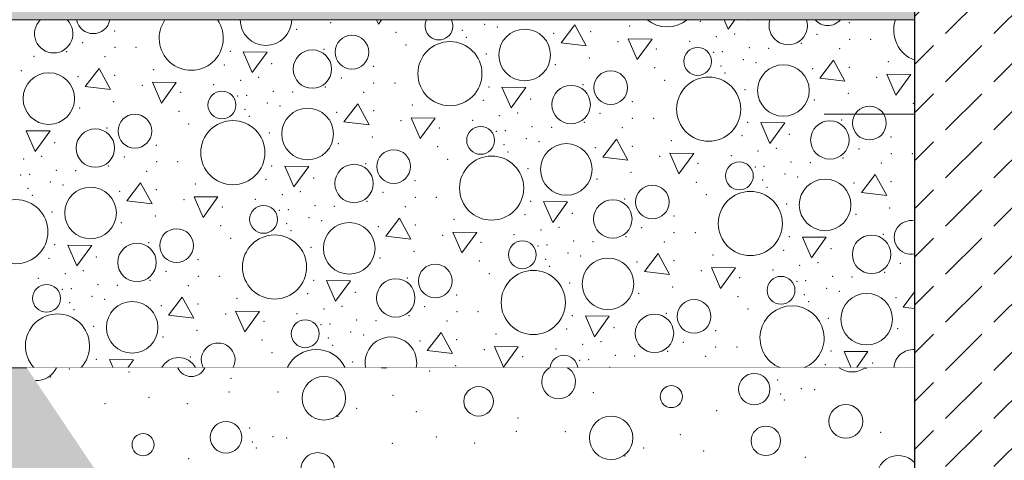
# Model space of a CAD drawing. Header units: millimetres. Extents: x -12989 to 402831, y -50461 to 30884.
# Tile 140 of 175: x 397564 to 398865, y -46843 to -46260. Entities that reach past the tile are written whole.
import ezdxf
from ezdxf.enums import TextEntityAlignment as Align

# ---------------------------------------------------------------- set-up
doc = ezdxf.new("R2010")
doc.units = ezdxf.units.MM
doc.header["$MEASUREMENT"] = 0
doc.linetypes.add('Kropki i Kreski', pattern=[360, 180, -90, 0, -90])
doc.linetypes.add('Wipeout_Contour', pattern=[1000, 0, -1000])
for name, color, linetype in [('A__STROPY', 7, 'Continuous'), ('A_OZN_ODNOSNIKI', 7, 'Continuous'), ('A_WYPEŁNIENIA RYSUNKI', 7, 'Continuous'), ('Nowe_A__SCIANY', 7, 'Continuous'), ('Nowe_Warstwa IFC.Import IFC', 7, 'Continuous')]:
    doc.layers.add(name, color=color, linetype=linetype)
for name, color, linetype, lineweight, true_color in [('A__STROPY_Nr_pióra__173', 7, 'Continuous', 5, 0x6a6a6a), ('A__STROPY_Nr_pióra__178', 7, 'Continuous', 5, 0x6a6a6a), ('A_WYPEŁNIENIA RYSUNKI_Nr_pióra__242', 7, 'Continuous', 13, 0xa7a7a7), ('Nowe_A__SCIANY_Nr_pióra__169', 7, 'Continuous', 5, 0x6a6a6a), ('Nowe_A__SCIANY_Nr_pióra__174', 7, 'Continuous', 5, 0x6a6a6a)]:
    doc.layers.add(name, color=color, linetype=linetype, lineweight=lineweight, true_color=true_color)
for name, color, linetype, lineweight in [('A__STROPY_Nr_pióra__49', 7, 'Continuous', 15), ('A_OZN_ODNOSNIKI_Nr_pióra__6', 7, 'Continuous', 13), ('A_OZN_ODNOSNIKI_Nr_pióra__85', 7, 'Continuous', 13), ('Nowe_A__SCIANY_Nr_pióra__27', 7, 'Continuous', 25), ('Nowe_A__SCIANY_Nr_pióra__47', 7, 'Continuous', 15), ('Nowe_Warstwa IFC.Import IFC_Nr_pióra__1', 7, 'Continuous', 13), ('Nowe_Warstwa IFC.Import IFC_Nr_pióra__25', 7, 'Continuous', 25)]:
    doc.layers.add(name, color=color, linetype=linetype, lineweight=lineweight)
doc.styles.add('STYL_AUTOMATYCZNY_1', font='arial.ttf')
doc.styles.add('STYL_AUTOMATYCZNY_6', font='arial.ttf')

# ---------------------------------------------------------------- blocks, each defined once
blk = doc.blocks.new('*X191', base_point=(362576.7, -45960.6))
at = {"layer": 'A__STROPY_Nr_pióra__178', "color": 251, "linetype": 'Continuous', "lineweight": 5, "true_color": 0x6a6a6a}
for p, q in [((398035.6, -46260.6), (398038.1, -46266.2)), ((398038.1, -46266.2), (398042.2, -46260.6)), ((398495, -46260.6), (398500.2, -46272.7)), ((398500.2, -46272.7), (398509, -46260.6)), ((398297.6, -46267.1), (398279.4, -46291)), ((398312.7, -46294.9), (398297.6, -46267.1)), ((398279.4, -46291), (398312.7, -46294.9)), ((398368.1, -46285.7), (398380.1, -46313.1)), ((398399.7, -46286), (398368.1, -46285.7)), ((398380.1, -46313.1), (398399.7, -46286)), ((397859.4, -46302.8), (397871.3, -46330.2)), ((397891, -46303.1), (397859.4, -46302.8)), ((397871.3, -46330.2), (397891, -46303.1)), ((398639.6, -46314), (398621.4, -46337.8)), ((398654.7, -46341.8), (398639.6, -46314)), ((397668.7, -46324.7), (397650.5, -46348.5)), ((397683.8, -46352.5), (397668.7, -46324.7)), ((397739.2, -46343.2), (397751.1, -46370.7)), ((397770.8, -46343.5), (397739.2, -46343.2)), ((397751.1, -46370.7), (397770.8, -46343.5)), ((398621.4, -46337.8), (398654.7, -46341.8)), ((398710.1, -46332.5), (398722, -46360)), ((398741.7, -46332.8), (398710.1, -46332.5)), ((398722, -46360), (398741.7, -46332.8)), ((397650.5, -46348.5), (397683.8, -46352.5)), ((398201.3, -46349.6), (398213.3, -46377.1)), ((398233, -46350), (398201.3, -46349.6)), ((398213.3, -46377.1), (398233, -46350)), ((398010.6, -46371.6), (397992.5, -46395.4)), ((398025.8, -46399.3), (398010.6, -46371.6)), ((397992.5, -46395.4), (398025.8, -46399.3)), ((398081.2, -46390.1), (398093.1, -46417.5)), ((398112.8, -46390.4), (398081.2, -46390.1)), ((398093.1, -46417.5), (398112.8, -46390.4)), ((397572.4, -46407.2), (397584.4, -46434.7)), ((397604.1, -46407.5), (397572.4, -46407.2)), ((397584.4, -46434.7), (397604.1, -46407.5)), ((398543.3, -46396.5), (398555.3, -46423.9)), ((398575, -46396.8), (398543.3, -46396.5)), ((398555.3, -46423.9), (398575, -46396.8)), ((398352.6, -46418.4), (398334.5, -46442.2)), ((398367.8, -46446.2), (398352.6, -46418.4)), ((398334.5, -46442.2), (398367.8, -46446.2)), ((398423.2, -46437), (398435.1, -46464.4)), ((398454.8, -46437.3), (398423.2, -46437)), ((398435.1, -46464.4), (398454.8, -46437.3)), ((397914.4, -46454.1), (397926.4, -46481.5)), ((397946, -46454.4), (397914.4, -46454.1)), ((397926.4, -46481.5), (397946, -46454.4)), ((398694.6, -46465.3), (398676.5, -46489.1)), ((398709.8, -46493), (398694.6, -46465.3)), ((397723.7, -46476), (397705.6, -46499.8)), ((397738.9, -46503.8), (397723.7, -46476)), ((397705.6, -46499.8), (397738.9, -46503.8)), ((397794.3, -46494.5), (397806.2, -46522)), ((397825.9, -46494.8), (397794.3, -46494.5)), ((397806.2, -46522), (397825.9, -46494.8)), ((398676.5, -46489.1), (398709.8, -46493)), ((398256.4, -46500.9), (398268.4, -46528.4)), ((398288, -46501.2), (398256.4, -46500.9)), ((398268.4, -46528.4), (398288, -46501.2)), ((398065.7, -46522.9), (398047.6, -46546.7)), ((398080.9, -46550.6), (398065.7, -46522.9)), ((398047.6, -46546.7), (398080.9, -46550.6)), ((398136.3, -46541.4), (398148.2, -46568.8)), ((398167.9, -46541.7), (398136.3, -46541.4)), ((398148.2, -46568.8), (398167.9, -46541.7)), ((398598.4, -46547.8), (398610.3, -46575.2)), ((398630, -46548.1), (398598.4, -46547.8)), ((398610.3, -46575.2), (398630, -46548.1)), ((397627.5, -46558.5), (397639.4, -46585.9)), ((397659.1, -46558.8), (397627.5, -46558.5)), ((397639.4, -46585.9), (397659.1, -46558.8)), ((398407.7, -46569.7), (398389.6, -46593.5)), ((398422.9, -46597.5), (398407.7, -46569.7)), ((398478.2, -46588.2), (398490.2, -46615.7)), ((398509.9, -46588.6), (398478.2, -46588.2)), ((398490.2, -46615.7), (398509.9, -46588.6)), ((398389.6, -46593.5), (398422.9, -46597.5)), ((397969.5, -46605.4), (397981.4, -46632.8)), ((398001.1, -46605.7), (397969.5, -46605.4)), ((397981.4, -46632.8), (398001.1, -46605.7)), ((397778.8, -46627.3), (397760.7, -46651.1)), ((397793.9, -46655.1), (397778.8, -46627.3)), ((398746.7, -46620.4), (398731.6, -46640.4)), ((398731.6, -46640.4), (398746.7, -46642.2)), ((397760.7, -46651.1), (397793.9, -46655.1)), ((397849.3, -46645.8), (397861.3, -46673.3)), ((397881, -46646.1), (397849.3, -46645.8)), ((397861.3, -46673.3), (397881, -46646.1)), ((398311.5, -46652.2), (398323.4, -46679.7)), ((398343.1, -46652.5), (398311.5, -46652.2)), ((398323.4, -46679.7), (398343.1, -46652.5)), ((398120.8, -46674.2), (398102.6, -46698)), ((398135.9, -46701.9), (398120.8, -46674.2)), ((398191.3, -46692.7), (398203.3, -46720.1)), ((398222.9, -46693), (398191.3, -46692.7)), ((398203.3, -46720.1), (398222.9, -46693)), ((398102.6, -46698), (398135.9, -46701.9)), ((398653.5, -46699.1), (398662.8, -46720.6)), ((398685.1, -46699.4), (398653.5, -46699.1)), ((398669.7, -46720.6), (398685.1, -46699.4)), ((397682.6, -46709.8), (397687.3, -46720.6)), ((397714.2, -46710.1), (397682.6, -46709.8)), ((397706.6, -46720.6), (397714.2, -46710.1))]:
    blk.add_line(p, q, dxfattribs=at)
for centre, radius in [((398231.3, -46307.1), 34.1), ((398003, -46303.3), 22.3), ((398132.5, -46331.8), 42.4), ((397950.7, -46325.7), 25.4), ((398460, -46315.6), 18.4), ((397602.4, -46364.7), 34.1), ((398345, -46350.2), 22.3), ((398573.3, -46354), 34.1), ((398474.5, -46378.7), 42.4), ((397831.1, -46373.2), 18.4), ((398292.7, -46372.6), 25.4), ((397944.4, -46411.5), 34.1), ((398687, -46397.1), 22.3), ((397716.1, -46407.8), 22.3), ((397845.6, -46436.2), 42.4), ((398634.7, -46419.4), 25.4), ((397663.8, -46430.2), 25.4), ((398173.1, -46420), 18.4), ((398058.1, -46454.6), 22.3), ((398286.4, -46458.4), 34.1), ((398187.6, -46483.1), 42.4), ((398005.8, -46477), 25.4), ((398515.1, -46466.9), 18.4), ((398628.4, -46505.3), 34.1), ((397657.5, -46516), 34.1), ((398400.1, -46501.5), 22.3), ((397558.7, -46540.7), 42.4), ((398347.8, -46523.9), 25.4), ((398529.6, -46529.9), 42.4), ((397886.2, -46524.5), 18.4), ((397771.2, -46559.1), 22.3), ((397999.4, -46562.8), 34.1), ((397900.7, -46587.5), 42.4), ((398689.8, -46570.7), 25.4), ((397718.9, -46581.4), 25.4), ((398228.2, -46571.3), 18.4), ((398341.4, -46609.7), 34.1), ((398113.2, -46605.9), 22.3), ((398060.9, -46628.3), 25.4), ((398242.7, -46634.4), 42.4), ((398570.2, -46618.2), 18.4), ((397599.3, -46628.9), 18.4), ((398683.4, -46656.5), 34.1), ((397712.5, -46667.3), 34.1), ((398455.2, -46652.8), 22.3), ((398402.9, -46675.2), 25.4), ((397941.2, -46675.8), 18.4)]:
    blk.add_circle(centre, radius, dxfattribs=at)
for centre, radius, start, end in [((397608.8, -46278.9), 25.4, 134.0943, 45.9057), ((397661, -46256.5), 22.3, 190.6416, 349.3584), ((397790.6, -46284.9), 42.4, 145.0087, 34.9913), ((397889.3, -46260.2), 34.1, 180.5888, 359.4112), ((398118, -46268.8), 18.4, 153.6528, 26.3472), ((398419.5, -46227.4), 42.4, 231.5232, 308.4768), ((398579.7, -46268.1), 25.4, 162.718, 17.282), ((398631.9, -46245.8), 22.3, 221.6682, 318.3318), ((398761.5, -46274.2), 42.4, 161.2711, 249.7296), ((398742.1, -46548.3), 22.3, 77.9129, 282.0871), ((398584.7, -46681.2), 42.4, 291.9915, 248.0085), ((397613.8, -46691.9), 42.4, 317.5553, 222.4447), ((398054.5, -46714.1), 34.1, 349.0558, 190.9442), ((397826.2, -46710.3), 22.3, 332.6539, 207.3461), ((397774, -46732.7), 25.4, 28.5071, 151.4929), ((397955.8, -46738.8), 42.4, 25.4088, 154.5912), ((398283.2, -46722.6), 18.4, 6.355, 173.645), ((398744.9, -46722), 25.4, 85.7309, 176.7813)]:
    blk.add_arc(centre, radius, start, end, dxfattribs=at)
for p in [(397974.9, -46264.2), (398463.4, -46262.6), (398526, -46260.8), (398526, -46260.8), (398660.4, -46264.5), (397689.5, -46275.2), (397930.1, -46272.9), (398061.1, -46277.2), (398148.7, -46274.5), (398178.3, -46266.3), (398195.1, -46270.2), (398269.8, -46278.4), (398318.4, -46276.4), (398370, -46268.9), (397647, -46290.6), (398154.3, -46283.9), (398354.7, -46289.6), (398449.3, -46289), (398484.8, -46282.8), (398508.8, -46279.1), (398596.9, -46291.8), (398617.9, -46279.9), (398660.7, -46286.3), (398688.6, -46286.3), (397626, -46302.5), (397689.8, -46297), (397717.7, -46297), (397842.1, -46302.4), (397966.2, -46299.4), (398074.3, -46293.8), (398405.5, -46299), (398480.9, -46303.7), (398492.7, -46302.8), (398528.1, -46297.4), (398553.7, -46298.2), (398647.5, -46298.7), (397582.8, -46308.9), (397676.6, -46309.4), (398180.6, -46305.9), (398316.9, -46311.1), (398520.2, -46313.2), (398537, -46317.1), (398712, -46315.8), (397566.1, -46327.8), (397741.1, -46326.5), (397834.5, -46320.2), (397897.1, -46318.3), (397897.1, -46318.3), (398031.5, -46322), (398272, -46319.7), (398403.1, -46324), (398490.7, -46321.4), (398496.3, -46330.7), (398611.8, -46325.2), (398660.4, -46323.3), (397640.9, -46335.9), (397689.5, -46334), (397855.9, -46340.4), (397879.9, -46336.7), (397989, -46337.5), (398031.8, -46343.9), (398059.7, -46343.9), (398416.3, -46340.6), (398696.7, -46336.5), (397725.8, -46347.2), (397776.5, -46356.6), (397820.4, -46346.5), (397899.2, -46355), (397924.8, -46355.8), (397968, -46349.4), (398018.6, -46356.3), (398184.1, -46349.2), (398308.2, -46346.2), (398522.6, -46352.8), (397688, -46368.7), (397852, -46361.3), (397863.8, -46360.4), (398176.5, -46367.1), (398239.1, -46365.2), (398239.1, -46365.2), (398373.4, -46368.9), (398614, -46366.6), (398658.9, -46357.9), (397643.1, -46377.3), (397774.2, -46381.6), (397861.8, -46378.9), (397891.3, -46370.7), (397908.1, -46374.7), (397982.8, -46382.8), (398031.5, -46380.9), (398083, -46373.3), (398745.1, -46370.9), (397867.4, -46388.3), (398067.8, -46394.1), (398162.4, -46393.4), (398197.9, -46387.2), (398221.9, -46383.6), (398331, -46384.3), (398373.8, -46390.7), (398401.7, -46390.7), (398650.2, -46393.1), (397679.3, -46403.8), (397787.4, -46398.2), (398118.5, -46403.4), (398194, -46408.2), (398205.8, -46407.3), (398241.2, -46401.8), (398266.8, -46402.6), (398310, -46396.3), (398360.6, -46403.1), (398526, -46396.1), (397893.7, -46410.3), (398030, -46415.5), (398233.3, -46417.6), (398250.1, -46421.5), (398425, -46420.2), (398518.5, -46413.9), (398581.1, -46412.1), (398581.1, -46412.1), (398715.4, -46415.7), (397610.2, -46422.8), (397610.2, -46422.8), (397744.5, -46426.5), (397985.1, -46424.2), (398116.2, -46428.4), (398203.8, -46425.8), (398324.8, -46429.7), (398373.5, -46427.7), (398539.9, -46434.1), (398563.9, -46430.4), (398673, -46431.2), (397569, -46444.8), (397593, -46441.1), (397702.1, -46441.9), (398129.4, -46445.1), (398209.4, -46435.2), (398409.8, -46440.9), (398504.3, -46440.3), (398652, -46443.1), (398715.8, -46437.6), (398743.6, -46437.6), (397612.3, -46459.4), (397637.9, -46460.2), (397681.1, -46453.8), (397731.7, -46460.7), (397744.9, -46448.3), (397772.7, -46448.3), (397897.1, -46453.7), (398021.3, -46450.7), (398235.7, -46457.2), (398460.5, -46450.3), (398536, -46455), (398547.8, -46454.1), (398583.2, -46448.7), (398608.8, -46449.5), (398702.6, -46450), (397565.1, -46465.7), (397576.9, -46464.8), (397889.6, -46471.5), (397952.2, -46469.6), (397952.2, -46469.6), (398086.5, -46473.3), (398327.1, -46471), (398372, -46462.4), (398545.8, -46472.6), (398575.3, -46464.4), (398592.1, -46468.4), (397574.9, -46483.4), (397604.4, -46475.2), (397621.2, -46479.1), (397744.6, -46485.3), (397796.1, -46477.8), (398458.2, -46475.3), (398551.4, -46482), (398666.8, -46476.5), (398715.5, -46474.6), (397580.5, -46492.7), (397695.9, -46487.2), (397780.9, -46498.5), (397875.4, -46497.8), (397911, -46491.7), (397934.9, -46488), (398044.1, -46488.8), (398086.9, -46495.2), (398114.7, -46495.2), (398363.3, -46497.5), (398471.4, -46491.9), (397831.6, -46507.9), (397907.1, -46512.6), (397918.9, -46511.7), (397954.3, -46506.3), (397979.9, -46507.1), (398023.1, -46500.7), (398073.7, -46507.6), (398239.1, -46500.5), (398577.6, -46504), (398713.9, -46509.2), (397606.7, -46514.8), (397743.1, -46520), (397946.4, -46522), (397963.2, -46526), (398138.1, -46524.6), (398231.6, -46518.4), (398294.2, -46516.5), (398294.2, -46516.5), (398428.5, -46520.2), (398669.1, -46517.9), (397698.2, -46528.6), (397829.3, -46532.9), (397916.9, -46530.2), (398037.9, -46534.1), (398086.6, -46532.1), (398253, -46538.5), (398276.9, -46534.8), (398386.1, -46535.6), (397842.5, -46549.5), (397922.5, -46539.6), (398122.9, -46545.4), (398217.4, -46544.7), (398365.1, -46547.5), (398428.9, -46542), (398456.7, -46542), (398581.1, -46547.4), (398705.3, -46544.4), (397610.2, -46558.1), (397734.4, -46555.1), (397948.7, -46561.6), (398173.6, -46554.7), (398249.1, -46559.5), (398260.9, -46558.5), (398296.2, -46553.1), (398321.8, -46553.9), (398415.7, -46554.4), (398636.2, -46563.4), (398636.2, -46563.4), (397602.7, -46575.9), (397665.3, -46574.1), (397665.3, -46574.1), (397799.6, -46577.7), (398040.2, -46575.5), (398085, -46566.8), (398258.9, -46577.1), (398288.4, -46568.9), (398305.2, -46572.8), (398480.1, -46571.5), (398573.6, -46565.2), (398171.3, -46579.7), (398264.5, -46586.5), (398379.9, -46581), (398428.5, -46579), (398594.9, -46585.4), (398618.9, -46581.7), (398728, -46582.5), (397588.5, -46602.3), (397624, -46596.1), (397648, -46592.4), (397757.1, -46593.2), (397800, -46599.6), (397827.8, -46599.6), (398076.4, -46602), (398184.5, -46596.3), (398464.9, -46592.2), (398515.6, -46601.6), (398559.4, -46591.6), (398638.2, -46600), (398663.8, -46600.8), (398707.1, -46594.4), (397620.2, -46617), (397632, -46616.1), (397667.3, -46610.7), (397692.9, -46611.5), (397736.2, -46605.1), (397786.8, -46612), (397952.2, -46604.9), (398290.7, -46608.5), (398427, -46613.7), (398591.1, -46606.3), (398602.9, -46605.4), (398630.4, -46615.7), (397659.5, -46626.4), (397851.2, -46629.1), (397944.6, -46622.8), (398007.3, -46620.9), (398007.3, -46620.9), (398141.6, -46624.6), (398382.2, -46622.3), (398513.2, -46626.6), (398600.9, -46623.9), (398647.2, -46619.7), (398721.9, -46627.8), (397630, -46634.6), (397676.3, -46630.4), (397751, -46638.5), (397799.6, -46636.6), (397966, -46642.9), (397990, -46639.3), (398099.1, -46640.1), (398526.4, -46643.2), (398606.5, -46633.3), (397635.6, -46644), (397836, -46649.8), (397930.5, -46649.1), (398078.2, -46652), (398142, -46646.5), (398169.8, -46646.5), (398294.2, -46651.8), (398418.4, -46648.8), (398632.7, -46655.3), (397661.8, -46666), (397886.7, -46659.1), (397962.1, -46663.9), (397974, -46663), (398009.3, -46657.6), (398034.9, -46658.4), (398128.8, -46658.9), (398349.3, -46667.8), (398349.3, -46667.8), (398724.2, -46669.2), (397753.3, -46679.9), (397798.1, -46671.2), (397972, -46681.5), (398001.5, -46673.3), (398018.3, -46677.3), (398193.2, -46675.9), (398286.6, -46669.6), (398483.6, -46671.5), (397884.3, -46684.2), (397977.6, -46690.9), (398093, -46685.4), (398141.6, -46683.4), (398308, -46689.8), (398332, -46686.1), (398441.1, -46686.9), (398483.9, -46693.3), (398511.8, -46693.3), (397789.4, -46706.4), (397897.5, -46700.8), (398177.9, -46696.7), (398228.7, -46706), (398272.5, -46696), (398351.3, -46704.4), (398376.9, -46705.2), (398420.1, -46698.8), (398470.7, -46705.7), (398636.2, -46698.7), (397665.3, -46709.4), (398003.8, -46712.9), (398140.1, -46718.1), (398304.1, -46710.7), (398316, -46709.8), (398343.5, -46720.2), (398628.6, -46716.5), (398691.2, -46714.6), (398691.2, -46714.6)]:
    blk.add_point(p, dxfattribs=at)
blk = doc.blocks.new('ElemPrzekroju_175_1', base_point=(362576.7, -45960.6))
at = {"color": 254, "linetype": 'Wipeout_Contour', "lineweight": 0, "ltscale": 1533413.819197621}
blk.add_wipeout([(362356.7, -46160.6), (362356.7, -46260.6), (398746.7, -46260.6), (398746.7, -46160.6)], dxfattribs=at).dxf.layer = 'A__STROPY'
at = {"color": 254, "linetype": 'Wipeout_Contour', "lineweight": 0, "ltscale": 1533794.246621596}
blk.add_wipeout([(398746.7, -46720.6), (362356.7, -46720.6), (362356.7, -47260.6), (398746.7, -47260.6)], dxfattribs=at).dxf.layer = 'A__STROPY'
at = {"layer": 'A__STROPY_Nr_pióra__173', "linetype": 'Continuous', "lineweight": 5, "true_color": 0x6a6a6a}
h = blk.add_hatch(dxfattribs=at)
h.set_pattern_fill('Grunt_0001', color=251, style=0, pattern_type=2)
h.set_pattern_definition([(45, (362576.75, -45960.59), (-95.4594, 95.4594), []), (45, (362544.93, -45928.77), (-190.9188, 190.9188), []), (45, (362513.1, -45896.95), (-190.9188, 190.9188), []), (135, (362481.29, -45865.132), (31.819805, 31.819805), [135, -135])])
h.paths.add_polyline_path([(398746.7, -46720.6), (362356.7, -46720.6), (362356.7, -47260.6), (398746.7, -47260.6)])
at = {"layer": 'A__STROPY_Nr_pióra__178', "linetype": 'Continuous', "lineweight": 5, "true_color": 0x6a6a6a}
h = blk.add_hatch(dxfattribs=at)
h.set_pattern_fill('Chudy_beton_B15_I_WSC_0001', color=251, style=0, pattern_type=2)
h.set_pattern_definition([(0, (362576.75, -45960.6), (0, 233.8269), [14.625, -120.375]), (0, (362644.25, -45843.68), (0, 233.8269), [14.625, -120.375]), (60, (362576.75, -45960.6), (-202.5, 116.9134), [14.625, -120.375]), (60, (362711.75, -45960.6), (-202.5, 116.9134), [14.625, -120.375]), (120, (362591.37, -45960.6), (202.5, 116.9134), [14.625, -120.375]), (120, (362726.37, -45960.6), (202.5, 116.9134), [14.625, -120.375]), (0, (362576.75, -45938.09), (0, 45), [0, -45, 0, -67.5]), (45, (362599.25, -45938.09), (-31.819805, 31.819805), [0, -33.75, 0, -56.25])])
h.paths.add_polyline_path([(362356.7, -46160.6), (362356.7, -46260.6), (398746.7, -46260.6), (398746.7, -46160.6)])
at = {"color": 254, "linetype": 'Wipeout_Contour', "lineweight": 0, "ltscale": 1533549.791415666}
blk.add_wipeout([(362356.7, -46720.6), (398746.7, -46720.6), (398746.7, -46260.6), (362356.7, -46260.6)], dxfattribs=at).dxf.layer = 'A__STROPY'
at = {"layer": 'A__STROPY_Nr_pióra__49', "color": 7, "linetype": 'Continuous', "lineweight": 15}
for p, q in [((398746.7, -46260.6), (362356.7, -46260.6)), ((398746.7, -46720.6), (362356.7, -46720.6))]:
    blk.add_line(p, q, dxfattribs=at)
at = {"layer": 'A__STROPY', "lineweight": 0}
blk.add_blockref('*X191', (362576.7, -45960.6), dxfattribs=at)
blk = doc.blocks.new('Standardowy znacznik osi[10]_1', base_point=(398805.1, -35960.6))
at = {"layer": 'Nowe_Warstwa IFC.Import IFC_Nr_pióra__25', "color": 7, "linetype": 'Kropki i Kreski', "lineweight": 25}
blk.add_line((398805.1, -36960.6), (398805.1, -48960.6), dxfattribs=at)
at = {"layer": 'Nowe_Warstwa IFC.Import IFC_Nr_pióra__1', "color": 7, "lineweight": 13, "style": 'STYL_AUTOMATYCZNY_1'}
for tag, p in [('AC_MarkerText_1_0', (398805.1, -35623.1)), ('AC_MarkerText_1_1', (398805.1, -50123.1))]:
    blk.add_attdef(tag, text='', height=175, rotation=360, dxfattribs=at).set_placement(p, align=Align.TOP_CENTER)
blk = doc.blocks.new('*X325', base_point=(362576.7, -45960.6))
at = {"layer": 'A_WYPEŁNIENIA RYSUNKI_Nr_pióra__242', "color": 253, "linetype": 'Continuous', "lineweight": 13, "true_color": 0xa7a7a7}
for centre, radius in [((397965.9, -46761.1), 28.8), ((398534.7, -46749), 20.8), ((398170.4, -46765.1), 19.5), ((398425.1, -46758.8), 14.6), ((398655.8, -46791.6), 22.3), ((398345.6, -46813.4), 28.8), ((397836.6, -46812.7), 20.8), ((398550.1, -46817.4), 19.5), ((397727, -46822.4), 14.6), ((397957.7, -46855.3), 22.3)]:
    blk.add_circle(centre, radius, dxfattribs=at)
for centre, radius, start, end in [((397586.2, -46708.9), 28.8, 266.6566, 336.0076), ((397790.7, -46712.9), 19.5, 203.2845, 336.7155), ((398045.5, -46706.5), 14.6, 255.0167, 284.9833), ((398276.1, -46739.4), 22.3, 122.4877, 57.5123), ((398664.1, -46697.5), 28.8, 233.4822, 306.5178), ((398725.3, -46865.6), 28.8, 41.7306, 10.1142)]:
    blk.add_arc(centre, radius, start, end, dxfattribs=at)
for p in [(397604.7, -46732.8), (397629.5, -46722.2), (397708.3, -46726.5), (398105.6, -46725), (398682.6, -46721.4), (397843, -46734.7), (398565.8, -46736.7), (397734.8, -46759.8), (397840.4, -46752.8), (397905.3, -46752.8), (397905.3, -46752.8), (398057.2, -46757), (398322.2, -46753.6), (398569.5, -46755.5), (398596.9, -46748.4), (398614.8, -46749.9), (397676.5, -46768.3), (397785.6, -46768.2), (398574.7, -46763.2), (397984.4, -46785), (398009.2, -46774.4), (398088, -46778.8), (398485.3, -46777.3), (398222.7, -46787), (397867.7, -46800.3), (397898.7, -46812), (398114.4, -46812.1), (398220.1, -46805), (398285, -46805.1), (398285, -46805.1), (398436.9, -46809.2), (398701.9, -46805.9), (397871.3, -46819.1), (397916.7, -46813.6), (398056.2, -46820.6), (398165.3, -46820.4), (397876.6, -46826.9), (398364.1, -46837.3), (398388.8, -46826.7), (398467.7, -46831), (397787.2, -46840.9), (398602.4, -46839.2)]:
    blk.add_point(p, dxfattribs=at)
blk = doc.blocks.new('Wypełnienie_3_1', base_point=(362576.7, -45960.6))
at = {"color": 254, "linetype": 'Wipeout_Contour', "lineweight": 0, "ltscale": 3213032.173222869}
blk.add_wipeout([(400217.7, -46510.6), (399026.7, -46510.6), (399026.7, -46860.6), (398746.7, -46860.6), (398746.7, -46720.6), (397573.1, -46720.6), (397935.6, -47260.6), (399834, -47260.6)], dxfattribs=at).dxf.layer = 'A_WYPEŁNIENIA RYSUNKI'
at = {"layer": 'A_WYPEŁNIENIA RYSUNKI_Nr_pióra__242', "color": 253, "linetype": 'Continuous', "lineweight": 13, "true_color": 0xa7a7a7}
blk.add_blockref('*X325', (362576.7, -45960.6), dxfattribs=at)
blk = doc.blocks.new('Etykieta_6_1', base_point=(398926.7, -46385.2))
at = {"color": 254, "linetype": 'Wipeout_Contour', "lineweight": 0, "ltscale": 9649381.519711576}
blk.add_wipeout([(399226.7, -46096.5), (399226.7, -46673.9), (399226.7, -46673.9), (399234.1, -46701.4), (399254.2, -46721.5), (399281.8, -46728.9), (399281.8, -46728.9), (399463.8, -46728.9), (399463.8, -46728.9), (399491.3, -46721.5), (399511.4, -46701.4), (399518.8, -46673.9), (399518.8, -46673.9), (399518.8, -46096.5), (399518.8, -46096.5), (399511.4, -46069), (399491.3, -46048.9), (399463.8, -46041.5), (399463.8, -46041.5), (399281.8, -46041.5), (399281.8, -46041.5), (399254.2, -46048.9), (399234.1, -46069)], dxfattribs=at).dxf.layer = 'A_OZN_ODNOSNIKI'
at = {"layer": 'A_OZN_ODNOSNIKI_Nr_pióra__85', "color": 7, "linetype": 'Continuous', "lineweight": 13}
for p, q in [((398627.2, -46385.2), (399226.2, -46385.2)), ((399226.2, -46385.2), (399226.7, -46385.2))]:
    blk.add_line(p, q, dxfattribs=at)
at = {"layer": 'A_OZN_ODNOSNIKI_Nr_pióra__85', "color": 7, "linetype": 'Continuous', "lineweight": 13, "flags": 128}
blk.add_lwpolyline([(399226.7, -46096.5, -0.414214), (399281.8, -46041.5), (399463.8, -46041.5, -0.414214), (399518.8, -46096.5), (399518.8, -46673.9, -0.414214), (399463.8, -46728.9), (399281.8, -46728.9, -0.414214), (399226.7, -46673.9)], format="xyb", close=True, dxfattribs=at)
at = {"layer": 'A_OZN_ODNOSNIKI_Nr_pióra__6', "color": 7, "lineweight": 13, "insert": (399295, -46619.9), "char_height": 140, "attachment_point": 1, "rotation": 90, "style": 'STYL_AUTOMATYCZNY_6'}
blk.add_mtext('\\A1;{\\pql;\\pt0,6000;\\fArial|b1|i1|c238|p0;\\W1.000000;SF-1\\fArial|b1|i1|c238|p0;\\W1.000000;\\A1{\\H.66x;\\S^  ;}\\fArial|b1|i1|c238|p0;\\W1.000000;\\fArial|b1|i1|c238|p0;\\W1.000000;\\A1{\\H.66x;\\S^  ;}\\fArial|b1|i1|c238|p0;\\W1.000000; \\fArial|b1|i1|c238|p0;\\W1.000000;\\fArial|b1|i1|c238|p0;\\W1.000000;\\fArial|b1|i1|c238|p0;\\W1.000000;\\fArial|b1|i1|c238|p0;\\W1.000000;\\fArial|b1|i1|c238|p0;\\W1.000000;\\fArial|b1|i1|c238|p0;\\W1.000000;\\fArial|b1|i1|c238|p0;\\W1.000000;\\fArial|b1|i1|c238|p0;\\W1.000000;\\fArial|b1|i1|c238|p0;\\W1.000000;\\fArial|b1|i1|c238|p0;\\W1.000000;\\fArial|b1|i1|c238|p0;\\W1.000000;\\fArial|b1|i1|c238|p0;\\W1.000000;\\fArial|b1|i1|c238|p0;\\W1.000000;\\fArial|b1|i1|c238|p0;\\W1.000000;\\fArial|b1|i1|c238|p0;\\W1.000000;\\fArial|b1|i1|c238|p0;\\W1.000000;\\fArial|b1|i1|c238|p0;\\W1.000000;\\fArial|b1|i1|c238|p0;\\W1.000000;\\fArial|b1|i1|c238|p0;\\W1.000000;\\fArial|b1|i1|c238|p0;\\W1.000000;\\fArial|b1|i1|c238|p0;\\W1.000000;\\fArial|b1|i1|c238|p0;\\W1.000000;\\fArial|b1|i1|c238|p0;\\W1.000000;\\fArial|b1|i1|c238|p0;\\W1.000000;\\fArial|b1|i1|c238|p0;\\W1.000000;\\fArial|b1|i1|c238|p0;\\W1.000000;\\fArial|b1|i1|c238|p0;\\W1.000000;\\fArial|b1|i1|c238|p0;\\W1.000000;\\fArial|b1|i1|c238|p0;\\W1.000000;\\fArial|b1|i1|c238|p0;\\W1.000000;\\fArial|b1|i1|c238|p0;\\W1.000000;\\fArial|b1|i1|c238|p0;\\W1.000000;\\fArial|b1|i1|c238|p0;\\W1.000000;\\fArial|b1|i1|c238|p0;\\W1.000000;\\fArial|b1|i1|c238|p0;\\W1.000000;\\fArial|b1|i1|c238|p0;\\W1.000000;\\fArial|b1|i1|c238|p0;\\W1.000000;\\fArial|b1|i1|c238|p0;\\W1.000000;\\fArial|b1|i1|c238|p0;\\W1.000000;\\fArial|b1|i1|c238|p0;\\W1.000000;\\fArial|b1|i1|c238|p0;\\W1.000000;\\fArial|b1|i1|c238|p0;\\W1.000000;\\fArial|b1|i1|c238|p0;\\W1.000000;}', dxfattribs=at)
blk = doc.blocks.new('*X385', base_point=(362576.7, -45960.6))
at = {"layer": 'Nowe_A__SCIANY_Nr_pióra__174', "color": 251, "linetype": 'Continuous', "lineweight": 5, "true_color": 0x6a6a6a}
for p, q in [((399026.7, -45693.9), (398926.7, -45660.6)), ((398926.7, -45727.3), (399026.7, -45693.9)), ((399026.7, -45760.6), (398926.7, -45727.3)), ((398926.7, -45793.9), (399026.7, -45760.6)), ((399026.7, -45827.3), (398926.7, -45793.9)), ((398926.7, -45860.6), (399026.7, -45827.3)), ((399026.7, -45893.9), (398926.7, -45860.6)), ((398926.7, -45927.3), (399026.7, -45893.9)), ((399026.7, -45960.6), (398926.7, -45927.3)), ((398926.7, -45993.9), (399026.7, -45960.6)), ((399026.7, -46027.3), (398926.7, -45993.9)), ((398926.7, -46060.6), (399026.7, -46027.3)), ((399026.7, -46093.9), (398926.7, -46060.6)), ((398926.7, -46127.3), (399026.7, -46093.9)), ((399026.7, -46160.6), (398926.7, -46127.3)), ((398926.7, -46193.9), (399026.7, -46160.6)), ((399026.7, -46227.3), (398926.7, -46193.9)), ((398926.7, -46260.6), (399026.7, -46227.3)), ((399026.7, -46293.9), (398926.7, -46260.6)), ((398926.7, -46327.3), (399026.7, -46293.9)), ((399026.7, -46360.6), (398926.7, -46327.3)), ((398926.7, -46393.9), (399026.7, -46360.6)), ((399026.7, -46427.3), (398926.7, -46393.9)), ((398926.7, -46460.6), (399026.7, -46427.3)), ((399026.7, -46493.9), (398926.7, -46460.6)), ((398926.7, -46527.3), (399026.7, -46493.9)), ((399026.7, -46560.6), (398926.7, -46527.3)), ((398926.7, -46593.9), (399026.7, -46560.6)), ((399026.7, -46627.3), (398926.7, -46593.9)), ((398926.7, -46660.6), (399026.7, -46627.3)), ((399026.7, -46693.9), (398926.7, -46660.6)), ((398926.7, -46727.3), (399026.7, -46693.9)), ((399026.7, -46760.6), (398926.7, -46727.3)), ((398926.7, -46793.9), (399026.7, -46760.6)), ((399026.7, -46827.3), (398926.7, -46793.9)), ((398926.7, -46860.6), (399026.7, -46827.3))]:
    blk.add_line(p, q, dxfattribs=at)
blk = doc.blocks.new('ElemPrzekroju_297_1', base_point=(362576.7, -45960.6))
at = {"color": 254, "linetype": 'Wipeout_Contour', "lineweight": 0, "ltscale": 1606044.329026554}
blk.add_wipeout([(398746.7, -45660.6), (398746.7, -46860.6), (398926.7, -46860.6), (398926.7, -45660.6)], dxfattribs=at).dxf.layer = 'Nowe_A__SCIANY'
at = {"layer": 'Nowe_A__SCIANY_Nr_pióra__169', "linetype": 'Continuous', "lineweight": 5, "true_color": 0x6a6a6a}
h = blk.add_hatch(dxfattribs=at)
h.set_pattern_fill('Beton_0001', color=251, style=0, pattern_type=2)
h.set_pattern_definition([(45, (362576.75, -45960.59), (-63.6396, 63.6396), [67.5, -22.5]), (45, (362576.75, -45896.95), (-63.6396, 63.6396), [67.5, -22.5])])
h.paths.add_polyline_path([(398746.7, -45660.6), (398746.7, -46860.6), (398926.7, -46860.6), (398926.7, -45660.6)])
at = {"layer": 'Nowe_A__SCIANY_Nr_pióra__27', "color": 7, "linetype": 'Continuous', "lineweight": 25}
for p, q in [((398746.7, -45660.6), (398746.7, -45960.6)), ((398898.8, -46860.6), (398746.7, -46860.6))]:
    blk.add_line(p, q, dxfattribs=at)
at = {"layer": 'Nowe_A__SCIANY_Nr_pióra__27', "color": 7, "linetype": 'Continuous', "lineweight": 25, "flags": 128}
blk.add_lwpolyline([(398746.7, -45960.6), (398746.7, -46160.6), (398746.7, -46260.6), (398746.7, -46720.6), (398746.7, -46860.6)], dxfattribs=at)
at = {"color": 254, "linetype": 'Wipeout_Contour', "lineweight": 0, "ltscale": 1606600.5999681}
blk.add_wipeout([(399026.7, -45660.6), (398926.7, -45660.6), (398926.7, -46860.6), (399026.7, -46860.6)], dxfattribs=at).dxf.layer = 'Nowe_A__SCIANY'
at = {"layer": 'Nowe_A__SCIANY_Nr_pióra__27', "color": 7, "linetype": 'Continuous', "lineweight": 25}
for p, q in [((398926.7, -45660.6), (398746.7, -45660.6)), ((398926.7, -45660.6), (398926.7, -46860.6)), ((398926.7, -46860.6), (398898.8, -46860.6))]:
    blk.add_line(p, q, dxfattribs=at)
at = {"layer": 'Nowe_A__SCIANY_Nr_pióra__47', "color": 7, "linetype": 'Continuous', "lineweight": 15}
for p, q in [((398946.7, -45660.6), (398926.7, -45660.6)), ((399026.7, -45660.6), (399026.7, -45980.6)), ((399026.7, -46860.6), (398926.7, -46860.6))]:
    blk.add_line(p, q, dxfattribs=at)
at = {"layer": 'Nowe_A__SCIANY_Nr_pióra__47', "color": 7, "linetype": 'Continuous', "lineweight": 15, "flags": 128}
blk.add_lwpolyline([(399026.7, -45980.6), (399026.7, -46060.6), (399026.7, -46110.6), (399026.7, -46510.6), (399026.7, -46860.6)], dxfattribs=at)
at = {"layer": 'Nowe_A__SCIANY', "lineweight": 0}
blk.add_blockref('*X385', (362576.7, -45960.6), dxfattribs=at)

msp = doc.modelspace()

# ---------------------------------------------------------------- block references
at = {"layer": 'A__STROPY', "lineweight": 0}
msp.add_blockref('ElemPrzekroju_175_1', (362576.7, -45960.6), dxfattribs=at)

# ---------------------------------------------------------------- next in the draw order: block references
at = {"layer": 'Nowe_Warstwa IFC.Import IFC', "color": 7, "linetype": 'Continuous', "lineweight": 13}
msp.add_blockref('Standardowy znacznik osi[10]_1', (398805.1, -35960.6), dxfattribs=at)

# ---------------------------------------------------------------- next in the draw order: block references
at = {"layer": 'A_WYPEŁNIENIA RYSUNKI_Nr_pióra__242', "color": 253, "linetype": 'Continuous', "lineweight": 13, "true_color": 0xa7a7a7}
msp.add_blockref('Wypełnienie_3_1', (362576.7, -45960.6), dxfattribs=at)

# ---------------------------------------------------------------- next in the draw order: block references
at = {"layer": 'A_OZN_ODNOSNIKI', "color": 7, "linetype": 'Continuous', "lineweight": 13}
msp.add_blockref('Etykieta_6_1', (398926.7, -46385.2), dxfattribs=at)

# ---------------------------------------------------------------- next in the draw order: block references
at = {"layer": 'Nowe_A__SCIANY', "lineweight": 0}
msp.add_blockref('ElemPrzekroju_297_1', (362576.7, -45960.6), dxfattribs=at)

doc.saveas('drawing.dxf')
